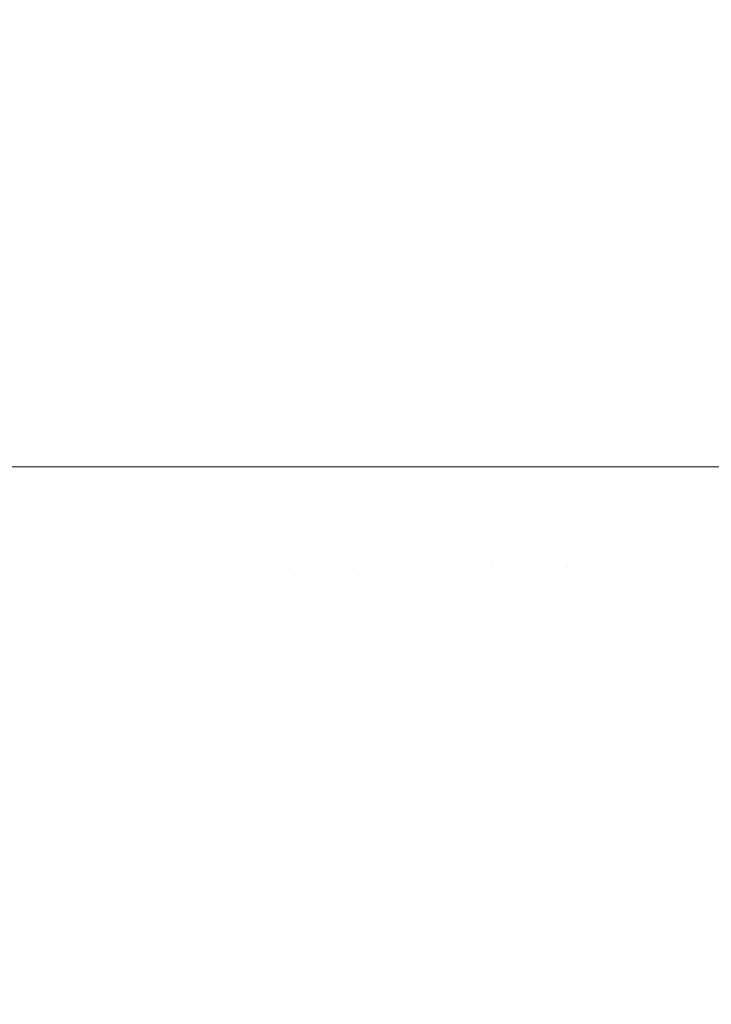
# Model space of a CAD drawing. Header units: centimetres. Extents: x -44.1 to 45.2, y 4.2 to 6.
# Tile 161 of 256: x -14.0933 to -14.0729, y 4.6843 to 4.7132. Entities that reach past the tile are written whole.
import ezdxf

# ---------------------------------------------------------------- set-up
doc = ezdxf.new("R2010")
doc.units = ezdxf.units.CM
doc.header["$LTSCALE"] = 2.54
doc.layers.add('Lucido design-1', color=7, linetype='Continuous')

# ---------------------------------------------------------------- blocks, each defined once
blk = doc.blocks.new('Gruppo-4-1')
at = {"color": 7, "linetype": 'Continuous', "lineweight": 9}
blk.add_3dface([(-43.924707, 5.900089, -2312.32217), (-43.924707, 4.300089, -2312.32217), (45.040209, 4.300089, -2312.32217), (45.040209, 5.900089, -2312.32217)], dxfattribs=at)
for points, invisible_edges in [([(-14.094475, 5.900089, -2312.792169), (-14.092886, 5.900089, -2312.789305), (-14.092886, 4.700089, -2312.789305), (-14.093272, 4.700089, -2312.790001)], 10), ([(-14.092886, 4.700089, -2312.789305), (-14.092886, 5.900089, -2312.789305), (-14.091095, 5.900089, -2312.786381), (-14.091095, 4.700089, -2312.786381)], 5), ([(-14.091095, 5.900089, -2312.786381), (-14.089082, 5.900089, -2312.783391), (-14.089082, 4.700089, -2312.783391), (-14.090415, 4.700089, -2312.78537)], 10), ([(-14.090415, 4.700089, -2312.78537), (-14.091095, 4.700089, -2312.786381), (-14.091095, 5.900089, -2312.786381)], 10), ([(-14.086826, 4.700089, -2312.780334), (-14.087152, 4.700089, -2312.780775), (-14.089082, 5.900089, -2312.783391), (-14.087902, 5.900089, -2312.781792)], 10), ([(-14.087152, 4.700089, -2312.780775), (-14.089082, 4.700089, -2312.783391), (-14.089082, 5.900089, -2312.783391)], 10), ([(-14.087902, 5.900089, -2312.781792), (-14.086826, 5.900089, -2312.780334), (-14.086826, 4.700089, -2312.780334)], 10), ([(-14.086826, 4.700089, -2312.780334), (-14.086826, 5.900089, -2312.780334), (-14.084303, 5.900089, -2312.777209), (-14.084303, 4.700089, -2312.777209)], 5), ([(-14.084303, 5.900089, -2312.777209), (-14.081601, 5.900089, -2312.774138), (-14.081601, 4.700089, -2312.774138), (-14.083462, 4.700089, -2312.776253)], 10), ([(-14.083462, 4.700089, -2312.776253), (-14.084303, 4.700089, -2312.777209), (-14.084303, 5.900089, -2312.777209)], 10), ([(-14.079366, 4.700089, -2312.771808), (-14.081601, 4.700089, -2312.774138), (-14.081601, 5.900089, -2312.774138), (-14.080091, 5.900089, -2312.772563)], 10), ([(-14.080091, 5.900089, -2312.772563), (-14.078474, 5.900089, -2312.770877), (-14.078474, 4.700089, -2312.770877), (-14.079366, 4.700089, -2312.771808)], 10), ([(-14.078474, 4.700089, -2312.770877), (-14.078474, 5.900089, -2312.770877), (-14.075366, 5.900089, -2312.767893), (-14.075366, 4.700089, -2312.767893)], 5), ([(-14.075366, 5.900089, -2312.767893), (-14.071952, 5.900089, -2312.764862), (-14.071952, 4.700089, -2312.764862), (-14.074875, 4.700089, -2312.767457)], 10), ([(-14.074875, 4.700089, -2312.767457), (-14.075366, 4.700089, -2312.767893), (-14.075366, 5.900089, -2312.767893)], 10), ([(-14.094515, 4.697011, -2312.792323), (-14.094475, 4.700089, -2312.792169), (-14.093272, 4.700089, -2312.790001), (-14.093243, 4.697023, -2312.789995)], 13), ([(-14.093243, 4.697023, -2312.789995), (-14.093272, 4.700089, -2312.790001), (-14.092886, 4.700089, -2312.789305)], 9), ([(-14.091868, 4.697036, -2312.787674), (-14.093243, 4.697023, -2312.789995), (-14.092886, 4.700089, -2312.789305)], 11), ([(-14.092886, 4.700089, -2312.789305), (-14.091095, 4.700089, -2312.786381), (-14.091868, 4.697036, -2312.787674)], 10), ([(-14.090389, 4.69705, -2312.78536), (-14.091868, 4.697036, -2312.787674), (-14.091095, 4.700089, -2312.786381)], 11), ([(-14.091095, 4.700089, -2312.786381), (-14.090415, 4.700089, -2312.78537), (-14.090389, 4.69705, -2312.78536)], 10), ([(-14.090389, 4.69705, -2312.78536), (-14.090415, 4.700089, -2312.78537), (-14.089082, 4.700089, -2312.783391)], 9), ([(-14.089082, 4.700089, -2312.783391), (-14.088807, 4.697065, -2312.783058), (-14.090389, 4.69705, -2312.78536)], 11), ([(-14.088807, 4.697065, -2312.783058), (-14.089082, 4.700089, -2312.783391), (-14.087152, 4.700089, -2312.780775), (-14.08712, 4.697081, -2312.780769)], 13), ([(-14.08712, 4.697081, -2312.780769), (-14.087152, 4.700089, -2312.780775), (-14.086826, 4.700089, -2312.780334)], 9), ([(-14.08533, 4.697097, -2312.778496), (-14.08712, 4.697081, -2312.780769), (-14.086826, 4.700089, -2312.780334)], 11), ([(-14.086826, 4.700089, -2312.780334), (-14.084303, 4.700089, -2312.777209), (-14.08533, 4.697097, -2312.778496)], 10), ([(-14.083436, 4.697115, -2312.776241), (-14.08533, 4.697097, -2312.778496), (-14.084303, 4.700089, -2312.777209)], 11), ([(-14.084303, 4.700089, -2312.777209), (-14.083462, 4.700089, -2312.776253), (-14.083436, 4.697115, -2312.776241)], 10), ([(-14.083436, 4.697115, -2312.776241), (-14.083462, 4.700089, -2312.776253), (-14.081601, 4.700089, -2312.774138)], 9), ([(-14.081601, 4.700089, -2312.774138), (-14.08144, 4.697134, -2312.774006), (-14.083436, 4.697115, -2312.776241)], 11), ([(-14.08144, 4.697134, -2312.774006), (-14.081601, 4.700089, -2312.774138), (-14.079366, 4.700089, -2312.771808), (-14.079342, 4.697154, -2312.771794)], 13), ([(-14.079342, 4.697154, -2312.771794), (-14.079366, 4.700089, -2312.771808), (-14.078474, 4.700089, -2312.770877)], 9), ([(-14.078474, 4.700089, -2312.770877), (-14.077143, 4.697174, -2312.769608), (-14.079342, 4.697154, -2312.771794)], 11), ([(-14.077143, 4.697174, -2312.769608), (-14.078474, 4.700089, -2312.770877), (-14.075366, 4.700089, -2312.767893)], 9), ([(-14.075366, 4.700089, -2312.767893), (-14.074844, 4.697196, -2312.767449), (-14.077143, 4.697174, -2312.769608)], 11), ([(-14.075366, 4.700089, -2312.767893), (-14.074875, 4.700089, -2312.767457), (-14.074844, 4.697196, -2312.767449)], 10), ([(-14.074844, 4.697196, -2312.767449), (-14.074875, 4.700089, -2312.767457), (-14.071952, 4.700089, -2312.764862), (-14.072448, 4.697218, -2312.765321)], 13), ([(-14.079342, 4.697154, -2312.771794), (-14.079223, 4.694173, -2312.771794), (-14.081321, 4.694133, -2312.774006), (-14.08144, 4.697134, -2312.774006)], 15), ([(-14.077143, 4.697174, -2312.769608), (-14.077025, 4.694215, -2312.769608), (-14.079223, 4.694173, -2312.771794), (-14.079342, 4.697154, -2312.771794)], 15), ([(-14.074844, 4.697196, -2312.767449), (-14.074727, 4.694258, -2312.767449), (-14.077025, 4.694215, -2312.769608), (-14.077143, 4.697174, -2312.769608)], 15), ([(-14.072448, 4.697218, -2312.765321), (-14.072332, 4.694304, -2312.765321), (-14.074727, 4.694258, -2312.767449), (-14.074844, 4.697196, -2312.767449)], 15), ([(-14.093243, 4.697023, -2312.789995), (-14.093119, 4.69391, -2312.789995), (-14.094391, 4.693886, -2312.792323), (-14.094515, 4.697011, -2312.792323)], 15), ([(-14.091868, 4.697036, -2312.787674), (-14.091745, 4.693936, -2312.787674), (-14.093119, 4.69391, -2312.789995), (-14.093243, 4.697023, -2312.789995)], 15), ([(-14.090389, 4.69705, -2312.78536), (-14.090266, 4.693964, -2312.78536), (-14.091745, 4.693936, -2312.787674), (-14.091868, 4.697036, -2312.787674)], 15), ([(-14.088807, 4.697065, -2312.783058), (-14.088684, 4.693994, -2312.783058), (-14.090266, 4.693964, -2312.78536), (-14.090389, 4.69705, -2312.78536)], 15), ([(-14.08712, 4.697081, -2312.780769), (-14.086998, 4.694026, -2312.780769), (-14.088684, 4.693994, -2312.783058), (-14.088807, 4.697065, -2312.783058)], 15), ([(-14.08533, 4.697097, -2312.778496), (-14.085209, 4.69406, -2312.778496), (-14.086998, 4.694026, -2312.780769), (-14.08712, 4.697081, -2312.780769)], 15), ([(-14.083436, 4.697115, -2312.776241), (-14.083316, 4.694096, -2312.776241), (-14.085209, 4.69406, -2312.778496), (-14.08533, 4.697097, -2312.778496)], 15), ([(-14.08144, 4.697134, -2312.774006), (-14.081321, 4.694133, -2312.774006), (-14.083316, 4.694096, -2312.776241), (-14.083436, 4.697115, -2312.776241)], 15), ([(-14.076824, 4.69121, -2312.769608), (-14.077025, 4.694215, -2312.769608), (-14.074727, 4.694258, -2312.767449), (-14.074528, 4.691276, -2312.767449)], 15), ([(-14.074528, 4.691276, -2312.767449), (-14.074727, 4.694258, -2312.767449), (-14.072332, 4.694304, -2312.765321), (-14.072134, 4.691345, -2312.765321)], 15), ([(-14.091534, 4.690789, -2312.787674), (-14.091745, 4.693936, -2312.787674), (-14.090266, 4.693964, -2312.78536), (-14.090057, 4.690831, -2312.78536)], 15), ([(-14.090057, 4.690831, -2312.78536), (-14.090266, 4.693964, -2312.78536), (-14.088684, 4.693994, -2312.783058), (-14.088476, 4.690876, -2312.783058)], 15), ([(-14.088476, 4.690876, -2312.783058), (-14.088684, 4.693994, -2312.783058), (-14.086998, 4.694026, -2312.780769), (-14.086791, 4.690925, -2312.780769)], 15), ([(-14.086791, 4.690925, -2312.780769), (-14.086998, 4.694026, -2312.780769), (-14.085209, 4.69406, -2312.778496), (-14.085003, 4.690976, -2312.778496)], 15), ([(-14.085003, 4.690976, -2312.778496), (-14.085209, 4.69406, -2312.778496), (-14.083316, 4.694096, -2312.776241), (-14.083111, 4.69103, -2312.776241)], 15), ([(-14.083111, 4.69103, -2312.776241), (-14.083316, 4.694096, -2312.776241), (-14.081321, 4.694133, -2312.774006), (-14.081117, 4.691087, -2312.774006)], 15), ([(-14.081117, 4.691087, -2312.774006), (-14.081321, 4.694133, -2312.774006), (-14.079223, 4.694173, -2312.771794), (-14.079021, 4.691147, -2312.771794)], 15), ([(-14.079021, 4.691147, -2312.771794), (-14.079223, 4.694173, -2312.771794), (-14.077025, 4.694215, -2312.769608), (-14.076824, 4.69121, -2312.769608)], 15), ([(-14.094179, 4.690713, -2312.792323), (-14.094391, 4.693886, -2312.792323), (-14.093119, 4.69391, -2312.789995), (-14.092908, 4.690749, -2312.789995)], 15), ([(-14.092908, 4.690749, -2312.789995), (-14.093119, 4.69391, -2312.789995), (-14.091745, 4.693936, -2312.787674), (-14.091534, 4.690789, -2312.787674)], 15), ([(-14.081117, 4.691087, -2312.774006), (-14.080825, 4.687996, -2312.774006), (-14.082818, 4.687919, -2312.776241), (-14.083111, 4.69103, -2312.776241)], 15), ([(-14.079021, 4.691147, -2312.771794), (-14.078731, 4.688076, -2312.771794), (-14.080825, 4.687996, -2312.774006), (-14.081117, 4.691087, -2312.774006)], 15), ([(-14.076824, 4.69121, -2312.769608), (-14.076537, 4.688161, -2312.769608), (-14.078731, 4.688076, -2312.771794), (-14.079021, 4.691147, -2312.771794)], 15), ([(-14.074528, 4.691276, -2312.767449), (-14.074243, 4.688249, -2312.767449), (-14.076537, 4.688161, -2312.769608), (-14.076824, 4.69121, -2312.769608)], 15), ([(-14.072134, 4.691345, -2312.765321), (-14.071851, 4.688342, -2312.765321), (-14.074243, 4.688249, -2312.767449), (-14.074528, 4.691276, -2312.767449)], 15), ([(-14.091534, 4.690789, -2312.787674), (-14.091233, 4.687594, -2312.787674), (-14.092606, 4.687542, -2312.789995), (-14.092908, 4.690749, -2312.789995)], 15), ([(-14.090057, 4.690831, -2312.78536), (-14.089757, 4.687651, -2312.78536), (-14.091233, 4.687594, -2312.787674), (-14.091534, 4.690789, -2312.787674)], 15), ([(-14.088476, 4.690876, -2312.783058), (-14.088178, 4.687712, -2312.783058), (-14.089757, 4.687651, -2312.78536), (-14.090057, 4.690831, -2312.78536)], 15), ([(-14.086791, 4.690925, -2312.780769), (-14.086494, 4.687777, -2312.780769), (-14.088178, 4.687712, -2312.783058), (-14.088476, 4.690876, -2312.783058)], 15), ([(-14.085003, 4.690976, -2312.778496), (-14.084708, 4.687846, -2312.778496), (-14.086494, 4.687777, -2312.780769), (-14.086791, 4.690925, -2312.780769)], 15), ([(-14.083111, 4.69103, -2312.776241), (-14.082818, 4.687919, -2312.776241), (-14.084708, 4.687846, -2312.778496), (-14.085003, 4.690976, -2312.778496)], 15), ([(-14.092908, 4.690749, -2312.789995), (-14.092606, 4.687542, -2312.789995), (-14.093875, 4.687493, -2312.792323), (-14.094179, 4.690713, -2312.792323)], 15), ([(-14.076158, 4.685067, -2312.769608), (-14.076537, 4.688161, -2312.769608), (-14.074243, 4.688249, -2312.767449), (-14.073867, 4.685178, -2312.767449)], 15), ([(-14.073867, 4.685178, -2312.767449), (-14.074243, 4.688249, -2312.767449), (-14.071851, 4.688342, -2312.765321), (-14.071478, 4.685295, -2312.765321)], 15), ([(-14.084319, 4.68467, -2312.778496), (-14.084708, 4.687846, -2312.778496), (-14.082818, 4.687919, -2312.776241), (-14.082432, 4.684762, -2312.776241)], 15), ([(-14.082432, 4.684762, -2312.776241), (-14.082818, 4.687919, -2312.776241), (-14.080825, 4.687996, -2312.774006), (-14.080442, 4.684859, -2312.774006)], 15), ([(-14.080442, 4.684859, -2312.774006), (-14.080825, 4.687996, -2312.774006), (-14.078731, 4.688076, -2312.771794), (-14.07835, 4.68496, -2312.771794)], 15), ([(-14.07835, 4.68496, -2312.771794), (-14.078731, 4.688076, -2312.771794), (-14.076537, 4.688161, -2312.769608), (-14.076158, 4.685067, -2312.769608)], 15), ([(-14.092207, 4.684287, -2312.789995), (-14.092606, 4.687542, -2312.789995), (-14.091233, 4.687594, -2312.787674), (-14.090837, 4.684354, -2312.787674)], 15), ([(-14.090837, 4.684354, -2312.787674), (-14.091233, 4.687594, -2312.787674), (-14.089757, 4.687651, -2312.78536), (-14.089362, 4.684425, -2312.78536)], 15), ([(-14.089362, 4.684425, -2312.78536), (-14.089757, 4.687651, -2312.78536), (-14.088178, 4.687712, -2312.783058), (-14.087785, 4.684502, -2312.783058)], 15), ([(-14.087785, 4.684502, -2312.783058), (-14.088178, 4.687712, -2312.783058), (-14.086494, 4.687777, -2312.780769), (-14.086104, 4.684584, -2312.780769)], 15), ([(-14.086104, 4.684584, -2312.780769), (-14.086494, 4.687777, -2312.780769), (-14.084708, 4.687846, -2312.778496), (-14.084319, 4.68467, -2312.778496)], 15), ([(-14.093475, 4.684225, -2312.792323), (-14.093875, 4.687493, -2312.792323), (-14.092606, 4.687542, -2312.789995), (-14.092207, 4.684287, -2312.789995)], 15), ([(-14.071478, 4.685295, -2312.765321), (-14.071012, 4.682204, -2312.765321), (-14.073397, 4.682063, -2312.767449), (-14.073867, 4.685178, -2312.767449)], 15), ([(-14.076158, 4.685067, -2312.769608), (-14.075685, 4.681929, -2312.769608), (-14.077874, 4.6818, -2312.771794), (-14.07835, 4.68496, -2312.771794)], 15), ([(-14.073867, 4.685178, -2312.767449), (-14.073397, 4.682063, -2312.767449), (-14.075685, 4.681929, -2312.769608), (-14.076158, 4.685067, -2312.769608)], 15), ([(-14.082432, 4.684762, -2312.776241), (-14.081949, 4.68156, -2312.776241), (-14.083833, 4.681449, -2312.778496), (-14.084319, 4.68467, -2312.778496)], 15), ([(-14.080442, 4.684859, -2312.774006), (-14.079962, 4.681677, -2312.774006), (-14.081949, 4.68156, -2312.776241), (-14.082432, 4.684762, -2312.776241)], 15), ([(-14.07835, 4.68496, -2312.771794), (-14.077874, 4.6818, -2312.771794), (-14.079962, 4.681677, -2312.774006), (-14.080442, 4.684859, -2312.774006)], 15), ([(-14.089362, 4.684425, -2312.78536), (-14.088869, 4.681153, -2312.78536), (-14.090341, 4.681066, -2312.787674), (-14.090837, 4.684354, -2312.787674)], 15), ([(-14.087785, 4.684502, -2312.783058), (-14.087294, 4.681246, -2312.783058), (-14.088869, 4.681153, -2312.78536), (-14.089362, 4.684425, -2312.78536)], 15), ([(-14.086104, 4.684584, -2312.780769), (-14.085615, 4.681344, -2312.780769), (-14.087294, 4.681246, -2312.783058), (-14.087785, 4.684502, -2312.783058)], 15), ([(-14.084319, 4.68467, -2312.778496), (-14.083833, 4.681449, -2312.778496), (-14.085615, 4.681344, -2312.780769), (-14.086104, 4.684584, -2312.780769)], 15), ([(-14.090837, 4.684354, -2312.787674), (-14.090341, 4.681066, -2312.787674), (-14.09171, 4.680986, -2312.789995), (-14.092207, 4.684287, -2312.789995)], 15)]:
    blk.add_3dface(points, dxfattribs=dict(at, invisible_edges=invisible_edges))
blk = doc.blocks.new('Gruppo-5-1')
at = {"color": 7}
blk.add_blockref('Gruppo-4-1', (0, 0), dxfattribs=at)

msp = doc.modelspace()

# ---------------------------------------------------------------- block references
at = {"layer": 'Lucido design-1', "color": 7}
msp.add_blockref('Gruppo-5-1', (0, 0), dxfattribs=at)

doc.saveas('drawing.dxf')
